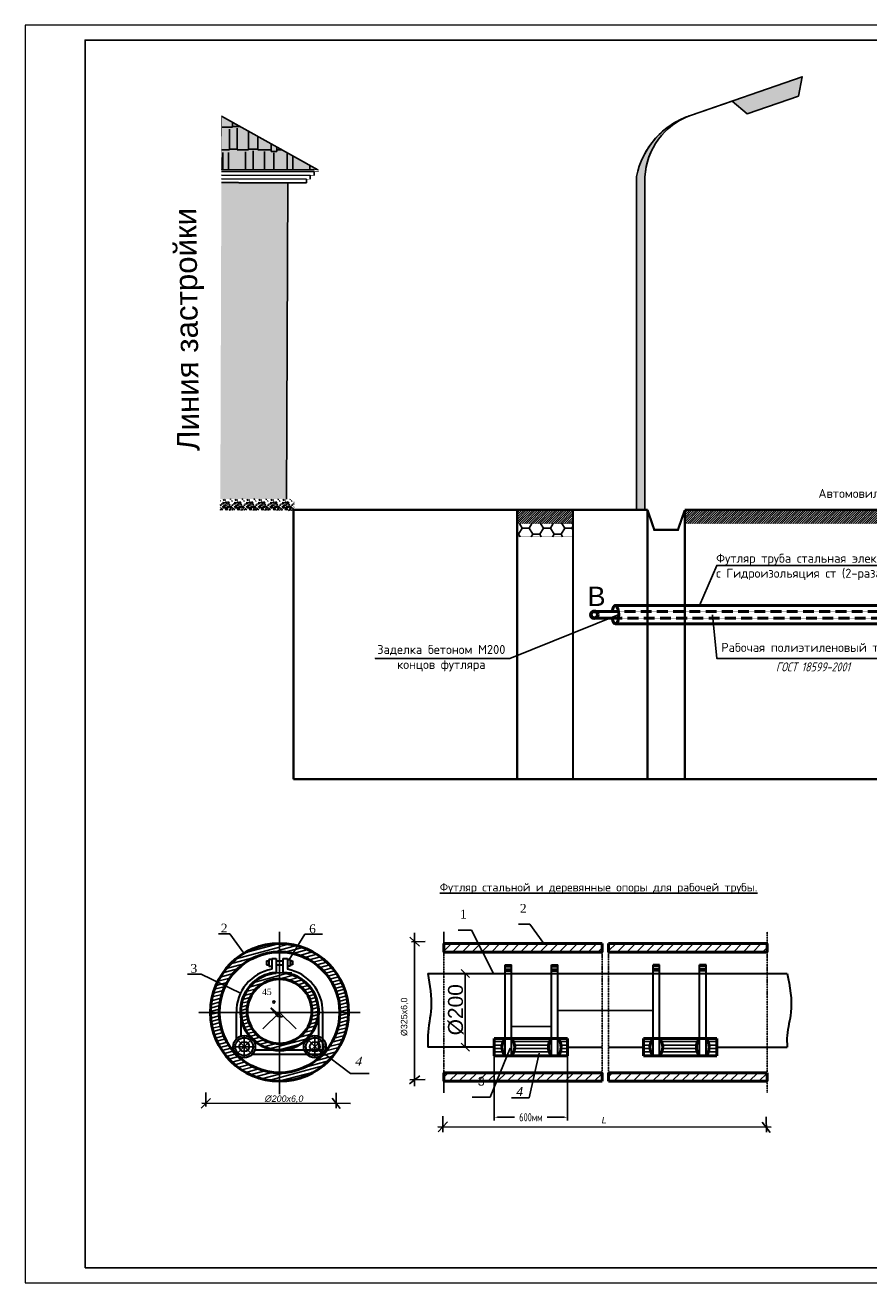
# Model space of a CAD drawing. Header units: millimetres. Extents: x 3960971 to 4113015, y -456608 to 60100.
# Tile 19 of 61: x 4001946 to 4021859, y -298998 to -269301. Entities that reach past the tile are written whole.
import ezdxf

# ---------------------------------------------------------------- set-up
doc = ezdxf.new("R2010")
doc.units = ezdxf.units.MM
for name, pattern in [('ACAD_ISO10W100', [18, 12, -3, 0, -3]), ('DASHED', [19.049999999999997, 12.7, -6.349999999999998]), ('HIDDEN', [0.375, 0.25, -0.125])]:
    doc.linetypes.add(name, pattern=pattern)
for name, color, linetype in [('_PP_TAB', 7, 'Continuous'), ("navro'z", 7, 'Continuous'), ('ДОРОГА ПРОЕ', 210, 'Continuous'), ('застройка', 250, 'Continuous'), ('мост', 7, 'Continuous'), ('Падклучения', 7, 'Continuous'), ('Формат', 253, 'Continuous')]:
    doc.layers.add(name, color=color, linetype=linetype)
doc.layers.add('сети', color=104, linetype='Continuous', lineweight=40)
doc.layers.add('ЭМ', color=3, linetype='Continuous', lineweight=20)
doc.styles.add('_PP_TXT', font='simplex.shx', dxfattribs={"width": 0.8})
doc.styles.add('гост', font='gost_0.TTF', dxfattribs={"oblique": 15, "height": 350})
doc.styles.add('КАТЯ', font='times.ttf', dxfattribs={"height": 300})
doc.styles.add('Новый шрифт', font='isocpeur.ttf', dxfattribs={"oblique": 15, "height": 3.5})
doc.styles.add('СПДС', font='isocpeur.ttf')
doc.dimstyles.get("Standard").update_dxf_attribs({"dimtxt": 0.18, "dimasz": 0.18, "dimexe": 0.18, "dimexo": 0.0625, "dimgap": 0.09, "dimtad": 0, "dimtih": 1, "dimtoh": 1, "dimdec": 4, "dimzin": 0, "dimdsep": 46, "dimtxsty": 'Standard', "dimcen": 0.09, "dimadec": 0, "dimazin": 0, "dimtfac": 1, "dimtdec": 4, "dimtofl": 0, "dimtmove": 0, "dimatfit": 3, "dimfxl": 1, "dimtolj": 1, "dimtzin": 0, "dimarcsym": 0})
pattern_1 = [(14.99999999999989, (3822932.019633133, -107669.3354766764), (-20.90598482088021, 78.02219753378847), [])]

# ---------------------------------------------------------------- blocks, each defined once
blk = doc.blocks.new('*U161')
at = {"layer": 'ЭМ', "color": 0, "lineweight": 20, "ltscale": 0.5}
blk.add_lwpolyline([(0, 0), (594, 0), (594, 420), (0, 420)], close=True, dxfattribs=at)
at = {"layer": 'ЭМ', "color": 0, "lineweight": -2, "ltscale": 0.5}
blk.add_lwpolyline([(20, 5), (589, 5), (589, 415), (20, 415)], close=True, dxfattribs=at)
blk = doc.blocks.new('*D165')
at = {"color": 0, "lineweight": -2, "transparency": 16777216}
for p, q in [((4013426.838059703, -293056.5079464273), (4013426.838059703, -292941.7424185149)), ((4013427.838059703, -292942.7424185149), (4013895.259963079, -292942.7424185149)), ((4014368.695199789, -292942.7424185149), (4013901.273296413, -292942.7424185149)), ((4014369.695199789, -293056.5079464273), (4014369.695199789, -292941.7424185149))]:
    blk.add_line(p, q, dxfattribs=at)
at = {"color": 0, "lineweight": 40, "transparency": 16777216}
for points in [[(4013427.838059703, -292942.5757518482), (4013427.838059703, -292942.9090851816), (4013426.838059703, -292942.7424185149)], [(4014368.695199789, -292942.5757518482), (4014368.695199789, -292942.9090851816), (4014369.695199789, -292942.7424185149)]]:
    blk.add_solid(points, dxfattribs=at)
at = {"layer": 'Defpoints', "color": 0, "lineweight": 40, "transparency": 16777216}
for p in [(4013426.838059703, -293057.5079464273), (4014369.695199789, -292942.7424185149), (4014369.695199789, -293057.5079464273)]:
    blk.add_point(p, dxfattribs=at)
at = {"color": 0, "transparency": 16777216, "insert": (4013898.266629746, -292942.7424185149), "char_height": 2.5, "attachment_point": 5}
blk.add_mtext('\\A1;400', dxfattribs=at)
blk = doc.blocks.new('*D166')
at = {"color": 0, "lineweight": -2, "transparency": 16777216}
for p, q in [((4014523.339966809, -292564.3092398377), (4015642.763603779, -292564.3092398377)), ((4016766.654231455, -292564.3092398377), (4015647.230594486, -292564.3092398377))]:
    blk.add_line(p, q, dxfattribs=at)
at = {"color": 0, "lineweight": 40, "transparency": 16777216}
for points in [[(4014523.339966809, -292564.142573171), (4014523.339966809, -292564.4759065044), (4014522.339966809, -292564.3092398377)], [(4016766.654231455, -292564.142573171), (4016766.654231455, -292564.4759065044), (4016767.654231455, -292564.3092398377)]]:
    blk.add_solid(points, dxfattribs=at)
at = {"layer": 'Defpoints', "color": 0, "lineweight": 40, "transparency": 16777216}
for p in [(4014522.339966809, -292564.3092398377), (4016767.654231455, -292564.3092398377), (4016767.654231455, -292564.3092398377)]:
    blk.add_point(p, dxfattribs=at)
at = {"color": 0, "lineweight": 25, "transparency": 16777216, "insert": (4015644.997099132, -292564.3092398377), "char_height": 2.5, "attachment_point": 5}
blk.add_mtext('\\A1;{\\fGOST Type AU|b0|i0|c204|p2;1,5м}', dxfattribs=at)

msp = doc.modelspace()

# ---------------------------------------------------------------- hatches: boundary and pattern name
at = {"lineweight": -3}
h = msp.add_hatch(color=254, dxfattribs=at)
h.dxf.hatch_style = 1
edge = h.paths.add_edge_path()
edge.add_line((4018633.088299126, -271091.996903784), (4018984.056596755, -271394.5353706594))
edge.add_line((4018984.05659675, -271394.5353706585), (4020195.75013574, -270976.3905984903))
edge.add_line((4020195.750135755, -270976.3905985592), (4020285.537954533, -270520.520760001))
edge.add_line((4020285.537954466, -270520.520759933), (4017646.258440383, -271433.2779349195))
edge.add_arc((4018212.091388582, -272975.0632890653), 1642.336446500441, 110.1530622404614, 143.4403813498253)
edge.add_arc((4018212.091388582, -272975.0632890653), 1642.33644648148, 143.4403813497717, 176.7277004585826)
edge.add_line((4016572.432722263, -272881.3164948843), (4016572.432722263, -280754.6373362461))
edge.add_line((4016572.432722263, -280754.6373362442), (4016375.119892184, -280754.6373362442))
edge.add_line((4016375.119892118, -280754.6373362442), (4016375.119892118, -272875.8403976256))
edge.add_arc((4018249.148227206, -273245.8485166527), 1910.206326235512, 138.1150512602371, 168.8311735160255, ccw=False)
edge.add_arc((4018249.148227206, -273245.8485166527), 1910.206326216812, 123.50625235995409, 138.1150512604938, ccw=False)
edge.add_arc((4018249.148227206, -273245.8485165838), 1910.206326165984, 115.9520988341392, 123.5062523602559, ccw=False)
edge.add_arc((4018249.148227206, -273245.8485166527), 1910.206326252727, 112.1750220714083, 115.95209883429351, ccw=False)
edge.add_arc((4018249.148226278, -273245.8485141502), 1910.206323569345, 108.39794530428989, 112.17502207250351, ccw=False)
edge.add_line((4017646.258440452, -271433.2779349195), (4018633.088299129, -271091.9969037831))
at = {"ltscale": 1.5}
h = msp.add_hatch(dxfattribs=at)
h.set_pattern_fill('ANSI31', color=256, scale=25.44079453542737, angle=329.9999999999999, style=0)
h.set_pattern_definition(pattern_1)
h.paths.add_polyline_path([(4007950.267882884, -290982.9350635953, 0.4142135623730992), (4006322.057032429, -292611.1459137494), (4006525.58338892, -292611.1459137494, -0.4142135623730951), (4007950.267882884, -291186.4614198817)])
h = msp.add_hatch(dxfattribs=at)
h.set_pattern_fill('ANSI31', color=256, scale=25.44079453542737, angle=329.9999999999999, style=0)
h.set_pattern_definition([(14.99999999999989, (3826876.910261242, -107602.5307285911), (-20.90598482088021, 78.02219753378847), [])])
h.paths.add_polyline_path([(4007950.267882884, -290982.9350635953), (4007950.267882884, -291186.4614198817, -0.4142135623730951), (4009374.952376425, -292611.1459137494), (4009578.478732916, -292611.1459137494, 0.4142135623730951)])
h.paths.add_polyline_path([(4009578.478732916, -292611.1459137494), (4009374.952376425, -292611.1459137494, -0.1945461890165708), (4008974.467195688, -293601.4699387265, -0.0070990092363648), (4008969.283417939, -293606.8031069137, -0.2019271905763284), (4007950.267882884, -294035.8304077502), (4007950.267882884, -294239.3567639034, 0.4142135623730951)])
h.paths.add_polyline_path([(4006931.252347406, -293606.8031069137, -0.0070990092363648), (4006926.068569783, -293601.4699387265, -0.1945461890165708), (4006525.58338892, -292611.1459137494), (4006322.057032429, -292611.1459137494, 0.4142135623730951), (4007950.267882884, -294239.3567639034), (4007950.267882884, -294035.8304077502, -0.2019271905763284)])
h = msp.add_hatch(dxfattribs=at)
h.set_pattern_fill('ANSI31', color=256, scale=50.88158907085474, style=0)
h.set_pattern_definition([(44.99999999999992, (3826876.910261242, -107602.5307285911), (-114.2324254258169, 114.2324254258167), [])])
h.paths.add_polyline_path([(4015563.751982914, -290982.9350635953), (4011823.955185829, -290982.9350635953), (4011823.955185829, -291186.4614198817), (4015563.751982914, -291186.4614198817)])
h.paths.add_polyline_path([(4019456.193546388, -290982.9350635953), (4015716.396749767, -290982.9350635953), (4015716.396749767, -291186.4614198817), (4019456.193546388, -291186.4614198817)])
h.paths.add_polyline_path([(4015563.751982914, -294035.8304077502), (4011823.955185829, -294035.8304077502), (4011823.955185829, -294239.3567639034), (4015563.751982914, -294239.3567639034)])
h.paths.add_polyline_path([(4019456.193546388, -294035.8304077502), (4015716.396749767, -294035.8304077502), (4015716.396749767, -294239.3567639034), (4019456.193546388, -294239.3567639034)])
h = msp.add_hatch(dxfattribs=at)
h.set_pattern_fill('ANSI31', color=256, scale=25.44079453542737, angle=329.9999999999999, style=0)
h.set_pattern_definition(pattern_1)
h.paths.add_polyline_path([(4007950.267882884, -291674.0972403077), (4007869.787142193, -291674.0972403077, 0.3960529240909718), (4007033.324894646, -292611.1459137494), (4007186.029012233, -292611.1459137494, -0.007634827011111), (4007185.672503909, -292587.7997827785, -0.4142135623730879), (4007950.267882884, -291823.2044040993)])
h.paths.add_polyline_path([(4008030.753808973, -291674.0976971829), (4008030.731407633, -291674.0972403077), (4007950.267882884, -291674.0972403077), (4007950.267882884, -291823.2044040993, -0.4142135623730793), (4008714.863261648, -292587.7997827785, -0.007634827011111), (4008714.506753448, -292611.1459137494), (4008867.210870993, -292611.1459137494, 0.3960512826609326)])
h.paths.add_polyline_path([(4008867.210870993, -292611.1459137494), (4008714.506753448, -292611.1459137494, -0.4052970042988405), (4007950.267882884, -293352.3951614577), (4007950.267882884, -293505.0399288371, 0.4067773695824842)])
h.paths.add_polyline_path([(4007186.029012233, -292611.1459137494), (4007033.324894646, -292611.1459137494, 0.4067773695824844), (4007950.267882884, -293505.0399288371), (4007950.267882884, -293352.3951614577, -0.4052970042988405)])
h = msp.add_hatch(dxfattribs=at)
h.set_pattern_fill('LINE', color=256, scale=25.44079453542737, style=0)
h.set_pattern_definition([(0, (3826521.457706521, -107602.5307285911), (0, 80.77452264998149), [])])
h.paths.add_polyline_path([(4013274.193292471, -293229.0969333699), (4013017.257782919, -293229.0969333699), (4013017.257782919, -293636.149646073), (4013274.193292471, -293636.149646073, -0.3684237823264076)])
h.paths.add_polyline_path([(4014369.695199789, -293229.0969333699), (4013426.838059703, -293229.0969333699, -0.3684237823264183), (4013426.838059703, -293636.149646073), (4014369.695199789, -293636.149646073, -0.3684237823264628)])
h.paths.add_polyline_path([(4014747.231811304, -293229.0969333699), (4014522.339966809, -293229.0969333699, -0.3684237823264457), (4014522.339966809, -293636.149646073), (4014747.231811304, -293636.149646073)])
h = msp.add_hatch(dxfattribs=at)
h.set_pattern_fill('LINE', color=256, scale=25.44079453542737, style=0)
h.set_pattern_definition([(180, (4204768.536491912, -107602.5307285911), (0, 80.77452264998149), [])])
h.paths.add_polyline_path([(4018015.800905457, -293229.0969333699), (4018272.736415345, -293229.0969333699), (4018272.736415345, -293636.149646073), (4018015.800905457, -293636.149646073, 0.3684237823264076)])
h.paths.add_polyline_path([(4016920.298998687, -293229.0969333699), (4017863.156138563, -293229.0969333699, 0.3684237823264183), (4017863.156138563, -293636.149646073), (4016920.298998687, -293636.149646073, 0.3684237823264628)])
h.paths.add_polyline_path([(4016542.762387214, -293229.0969333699), (4016767.654231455, -293229.0969333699, 0.3684237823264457), (4016767.654231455, -293636.149646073), (4016542.762387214, -293636.149646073)])
at = {"layer": 'ДОРОГА ПРОЕ', "ltscale": 5, "true_color": 0xd63600}
msp.add_hatch(color=22, dxfattribs=at).paths.add_polyline_path([(4008852.774213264, -272716.232531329), (4006578.507325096, -272708.5976591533), (4006582.737081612, -271448.6426826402), (4008535.488709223, -272539.0601501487)])
at = {"layer": 'ДОРОГА ПРОЕ', "ltscale": 5}
h = msp.add_hatch(color=54, dxfattribs=at)
h.set_gradient(color1=(172, 154, 17), color2=(172, 154, 17), rotation=89.99999999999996, tint=1, name='HEMISPHERICAL')
h.paths.add_polyline_path([(4008142.384574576, -273024.1908669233), (4006577.465493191, -273018.9373246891), (4006552.396129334, -280486.570433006), (4008117.315210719, -280491.8239752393)])
at = {"layer": 'застройка', "linetype": 'Continuous', "lineweight": -3}
h = msp.add_hatch(dxfattribs=at)
h.set_pattern_fill('AR-RSHKE', scale=1.759305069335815, style=0)
h.set_pattern_definition([(0, (-3655443.32036718, 135826.2230038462), (1139.501893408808, 536.2361851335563), [268.1180925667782, -223.4317438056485, 312.804441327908, -134.0590462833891, 402.1771388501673, -178.7453950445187]), (0, (-3655175.202274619, 135848.5661782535), (1139.501893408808, 536.2361851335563), [223.4317438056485, -849.0406264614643, 178.7453950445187, -268.1180925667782]), (0, (-3654638.966089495, 135792.7082422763), (1139.501893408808, 536.2361851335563), [134.0590462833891, -1385.27681159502]), (90, (-3655443.32036718, 135826.2230038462), (-379.8339644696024, 536.2361851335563), [513.8930107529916, -1631.051729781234]), (90, (-3655175.202274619, 135826.2230038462), (-379.8339644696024, 536.2361851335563), [502.721423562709, -1642.223316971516]), (90, (-3654951.770530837, 135826.2230038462), (-379.8339644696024, 536.2361851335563), [469.2066619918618, -1675.738078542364]), (90, (-3654638.966089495, 135792.7082422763), (-379.8339644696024, 536.2361851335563), [513.8930107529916, -1631.051729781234]), (90, (-3654504.907043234, 135792.7082422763), (-379.8339644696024, 536.2361851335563), [513.8930107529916, -1631.051729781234]), (90, (-3654102.729904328, 135826.2230038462), (-379.8339644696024, 536.2361851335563), [491.5498363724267, -1653.394904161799])])
h.paths.add_polyline_path([(4008764.105737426, -272715.9348650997), (4008852.774213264, -272716.232531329), (4006582.737081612, -271448.6426826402), (4006578.507325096, -272708.5976591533)])
h = msp.add_hatch(dxfattribs=at)
h.set_pattern_fill('GRAVEL', scale=11.08362193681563, style=0)
h.set_pattern_definition([(228.0128000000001, (-2798027.950897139, 1381012.831279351), (-2252.193891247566, -2533.719088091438), [37.87506371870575, -3749.644719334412]), (184.9697, (-2798053.288056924, 1380984.678879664), (3378.293431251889, 281.522010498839), [64.9949132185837, -6434.48587919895]), (132.5104000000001, (-2798118.038576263, 1380979.048399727), (2815.237923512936, -3096.766994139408), [45.82878165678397, -4537.047388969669]), (267.2737000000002, (-2798227.832935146, 1380908.667400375), (281.5227747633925, 5630.47813210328), [59.18709532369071, -5859.51190760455]), (292.8337000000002, (-2798230.648175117, 1380849.547360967), (-1407.623982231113, 3378.289887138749), [58.03761289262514, -5745.727444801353]), (357.2737000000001, (-2798208.126255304, 1380796.057801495), (-5630.47813210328, 281.5227747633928), [59.18709532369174, -5859.51190760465]), (37.69420000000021, (-2798149.006215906, 1380793.242561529), (-3659.814275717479, -2815.237462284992), [78.27187310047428, -7748.903688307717]), (72.25530000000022, (-2798087.070936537, 1380841.101641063), (1970.671922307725, 6193.529734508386), [73.89672417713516, -7315.777910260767]), (121.4296000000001, (-2798064.549016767, 1380911.482640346), (-2252.192557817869, 3659.807658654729), [59.38748720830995, -5879.362674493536]), (175.2364000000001, (-2798095.516656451, 1380962.156959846), (3096.761536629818, -281.5213551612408), [67.79995625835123, -3322.193755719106]), (222.3974000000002, (-2798163.082415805, 1380967.787439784), (-3378.288068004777, -3096.759940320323), [87.68009474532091, -8680.338025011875]), (138.8141, (-2797949.124177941, 1380905.852160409), (-1970.666725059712, 1689.141384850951), [29.92633341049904, -2962.71864544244]), (171.4692000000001, (-2797971.64609767, 1380925.558840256), (3659.806376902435, -563.0494130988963), [56.93457083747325, -5636.531601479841]), (225.0000000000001, (-2798027.950897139, 1380934.004560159), (7.587882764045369e-13, -281.5238053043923), [39.81336752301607, -358.3213052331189]), (203.1986000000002, (-2798047.657576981, 1380967.787439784), (1407.624732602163, 563.0504631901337), [21.44026911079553, -2122.580102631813]), (291.8014000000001, (-2798067.364256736, 1380959.34171988), (-281.5241946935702, 844.5725356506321), [30.32102118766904, -1485.737353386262]), (30.96380000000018, (-2798056.103296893, 1380931.189320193), (844.5710998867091, 563.048433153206), [49.24674898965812, -1592.306378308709]), (161.5651000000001, (-2798013.874697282, 1380956.526479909), (563.0482513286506, -281.5235785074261), [35.61023641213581, -854.647003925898]), (16.38950000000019, (-2798230.648175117, 1380959.34171988), (2815.241525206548, 844.5702348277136), [49.88605230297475, -4938.728931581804]), (70.3462000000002, (-2798182.789095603, 1380973.417919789), (-1126.092850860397, -3096.759589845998), [41.85164559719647, -4143.301719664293]), (293.1986000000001, (-2798013.874697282, 1381012.831279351), (-563.0504631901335, 1407.624732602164), [42.8803165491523, -2101.144377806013]), (343.6105000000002, (-2797996.983257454, 1380973.417919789), (-2815.241525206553, 844.5702348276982), [49.88605230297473, -4938.728931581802]), (339.4440000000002, (-2798230.648175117, 1380784.79684162), (-1407.621733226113, 563.0473112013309), [48.10679847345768, -2357.231462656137]), (294.7751000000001, (-2798185.604335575, 1380767.905401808), (-1407.616705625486, 3096.762531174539), [40.30802957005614, -3990.502907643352]), (66.80140000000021, (-2798011.05945731, 1380731.30728215), (563.0504631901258, 1407.624732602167), [42.8803165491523, -2101.144377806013]), (17.35400000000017, (-2797994.168017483, 1380770.720641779), (-3659.81216103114, -1126.094290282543), [47.19217799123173, -4672.012653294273]), (69.44400000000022, (-2798149.006215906, 1380731.30728215), (-563.0473112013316, -1407.621733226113), [24.05345465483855, -2381.294005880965]), (101.3098999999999, (-2798027.950897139, 1380731.30728215), (-281.522607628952, 1126.092382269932), [14.35495295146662, -1421.142004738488]), (165.9638000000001, (-2798030.766137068, 1380745.383482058), (844.5725850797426, -281.5235099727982), [58.03761289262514, -1102.715088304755]), (186.0090000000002, (-2798087.070936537, 1380759.459681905), (2815.235820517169, 281.5233397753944), [53.78515966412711, -5324.727149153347]), (303.6901000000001, (-2798056.103296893, 1380905.852160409), (-281.5240937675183, 563.0474512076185), [40.60196722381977, -974.4476567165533]), (353.1572000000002, (-2798033.581377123, 1380872.069280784), (4785.909931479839, -563.0505160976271), [70.8860799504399, -7017.70606551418]), (60.94540000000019, (-2797963.200377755, 1380863.623560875), (-1126.093369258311, -1970.663282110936), [28.98455805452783, -2869.483217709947]), (90, (-2797949.124177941, 1380888.960720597), (-281.5239971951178, 281.5239971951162), [16.89143983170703, -264.6325573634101]), (120.2564, (-2798092.701416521, 1380767.905401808), (1126.093602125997, -1970.666986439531), [39.11044421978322, -3871.941403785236]), (48.01280000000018, (-2798112.408096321, 1380801.688281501), (2252.193891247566, 2533.719088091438), [75.75023827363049, -3711.771983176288]), (1.851e-13, (-2798061.733776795, 1380857.993080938), (281.5239971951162, 281.5239971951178), [73.19623927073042, -208.3277579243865]), (325.3048000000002, (-2797988.53753754, 1380857.993080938), (-2815.235094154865, 1970.668167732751), [44.51293406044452, -4406.770496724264]), (254.0546000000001, (-2797951.939417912, 1380832.655921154), (-281.5247153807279, -1126.098671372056), [40.99044817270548, -2008.540716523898]), (207.6460000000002, (-2797963.200377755, 1380793.242561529), (-5348.95406792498, -2815.241742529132), [66.73947531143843, -6607.224127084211]), (175.4261, (-2798022.320417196, 1380762.274921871), (-3659.812806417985, 281.5226351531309), [70.60588598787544, -6989.97484342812]), (175.4261, (-2798022.320417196, 1380762.274921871), (-3659.812806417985, 281.5226351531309), [70.60588598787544, -6989.97484342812])])
h.paths.add_polyline_path([(4008294.652162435, -280492.4193077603), (4006552.396129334, -280486.570433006), (4006551.503130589, -280752.575860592), (4008293.759163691, -280758.4247352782)])
at = {"layer": 'мост', "ltscale": 5}
h = msp.add_hatch(dxfattribs=at)
h.set_pattern_fill('JIS_WOOD', color=256, scale=52.77915208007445)
h.set_pattern_definition([(45, (18772067.55345286, 9327717.641765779), (-26.38957599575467, 26.38957599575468), [])])
h.paths.add_polyline_path([(4014876.202667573, -280748.9508098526), (4013556.879065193, -280747.1536007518), (4013556.955395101, -281065.0569625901), (4014876.592110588, -281068.3722995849)])
h = msp.add_hatch(dxfattribs=at)
h.set_pattern_fill('JIS_WOOD', color=256, scale=52.77915208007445)
h.set_pattern_definition([(45, (18762834.03522654, 9327717.233601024), (-26.38957599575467, 26.38957599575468), [])])
h.paths.add_polyline_path([(4027191.369440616, -280746.4763464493), (4017515.348115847, -280747.0190576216), (4017515.424445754, -281064.9224194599), (4027191.758883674, -281065.897836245)])
at = {"layer": 'мост', "ltscale": 3}
h = msp.add_hatch(dxfattribs=at)
h.set_pattern_fill('HONEY', color=256, scale=52.77915208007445)
h.set_pattern_definition([(0, (18772067.55345286, 9327717.641765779), (251.3607117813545, 145.1231739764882), [167.5738078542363, -335.1476157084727]), (120, (18772067.55345286, 9327717.641765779), (-251.3607112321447, 145.1231749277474), [167.5738078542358, -335.1476157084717]), (59.99999999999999, (18772067.55345286, 9327717.641765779), (5.492097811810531e-07, 290.2463489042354), [-335.1476157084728, 167.5738078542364])])
h.paths.add_polyline_path([(4014876.293287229, -281064.5125318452), (4013556.81936373, -281065.0569821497), (4013556.81936373, -281382.9603505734), (4014876.606400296, -281383.9340280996)])

# ---------------------------------------------------------------- linework, layer by layer
for p, q in [((4017646.258440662, -271433.2779347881), (4020285.537954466, -270520.520759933)), ((4017646.258440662, -271433.2779347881), (4020285.537954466, -270520.520759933)), ((4007301.677269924, -293606.8031062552), (4006931.252347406, -293236.3826234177)), ((4006967.231279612, -293570.824605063), (4007265.698337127, -293272.3611243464)), ((4007116.464808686, -293159.6644599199), (4007116.464808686, -293683.5212696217)), ((4008969.283417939, -293606.8031062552), (4008598.858496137, -293236.3826234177)), ((4008634.837428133, -293570.824605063), (4008933.304485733, -293272.3611243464)), ((4008784.070956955, -293159.6644599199), (4008784.070956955, -293683.5212696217)), ((4007378.39321346, -293421.5928647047), (4006854.536403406, -293421.5928647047))]:
    msp.add_line(p, q)
at = {"linetype": 'ACAD_ISO10W100', "ltscale": 0.8}
for p, q in [((4007950.267882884, -290707.4989109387), (4007950.267882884, -294543.0800258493)), ((4009852.797991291, -292611.1459129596), (4006036.058470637, -292611.1459129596))]:
    msp.add_line(p, q, dxfattribs=at)
at = {"color": 0, "linetype": 'Continuous'}
for p, q in [((4011139.143230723, -290730.7692677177), (4011137.930221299, -294356.2664457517)), ((4011253.983000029, -291051.9483531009), (4011024.27030555, -290832.9594461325)), ((4011065.58442341, -290943.5053003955), (4011390.0910983, -290938.8659715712)), ((4012433.161547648, -291789.4938557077), (4012235.50097241, -291601.0607637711)), ((4012433.161547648, -293526.8398349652), (4012235.50097241, -293338.4067431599)), ((4011259.076070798, -294106.4652591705), (4011018.66651281, -294299.9569673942)), ((4011026.140454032, -294205.9666727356), (4011388.71190896, -294199.6370142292)), ((4006212.894676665, -294830.4692001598), (4006208.717474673, -294505.9562473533)), ((4009290.551740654, -294873.9549157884), (4009284.738418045, -294511.3748150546)), ((4006321.605913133, -294642.2252455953), (4006102.290100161, -294871.6258502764)), ((4006113.879803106, -294756.0286262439), (4009625.142852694, -294761.771783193)), ((4009191.382146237, -294640.8778381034), (4009384.531296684, -294881.5626989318)), ((4011805.724921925, -295436.3147495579), (4011803.621613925, -295063.3694066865)), ((4019439.493116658, -295437.6563144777), (4019433.679793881, -295075.0762137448)), ((4011685.8239153, -295314.1708397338), (4019552.235621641, -295325.9892649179)), ((4011916.510052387, -295199.6384049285), (4011697.19423916, -295429.039009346)), ((4019340.323521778, -295204.5792367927), (4019533.4726729, -295445.2640974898))]:
    msp.add_line(p, q, dxfattribs=at)
at = {"ltscale": 1.5}
for p, q in [((4011823.955185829, -291237.3430081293), (4011823.955185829, -290707.4989109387)), ((4012480.009611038, -290667.7997592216), (4012163.970617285, -290667.7997592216)), ((4013001.284041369, -291695.2773097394), (4012480.009611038, -290667.7997592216)), ((4013857.248681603, -290527.2067840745), (4013588.119355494, -290527.2067840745)), ((4014188.195684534, -290982.9350628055), (4013857.248681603, -290527.2067840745)), ((4006779.851020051, -290760.297235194), (4006510.721693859, -290760.297235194)), ((4007110.798023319, -291216.0255139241), (4006779.851020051, -290760.297235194)), ((4008165.665918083, -291374.9982217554), (4008545.533905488, -290767.9329293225)), ((4008545.533905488, -290767.9329293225), (4008963.787423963, -290767.9329293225)), ((4006097.396275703, -291712.9329406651), (4005781.357281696, -291712.9329406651)), ((4007031.367586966, -292155.4727588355), (4006097.396275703, -291712.9329406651)), ((4007713.543334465, -291667.6294766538), (4008241.597392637, -291678.3969957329)), ((4008030.748623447, -291674.0972399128), (4007869.787142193, -291674.0972399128)), ((4007991.820824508, -292717.6283136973), (4007747.914056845, -292507.8859559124)), ((4007747.914056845, -292507.8859559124), (4007915.542092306, -292713.4609052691)), ((4007950.267882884, -292611.1459129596), (4007556.14508833, -293001.832092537)), ((4007948.279755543, -292611.1498415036), (4008343.943410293, -293000.2754517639)), ((4008877.667669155, -293491.6463973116), (4009625.893364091, -294051.6644972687)), ((4013390.450373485, -293460.0388368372), (4012918.555289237, -294616.6366236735)), ((4014080.601529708, -293573.615249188), (4013840.054398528, -294631.1645145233)), ((4011823.955185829, -293984.9488180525), (4011823.955185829, -294514.7929153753)), ((4009625.893364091, -294051.6644972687), (4010062.690473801, -294051.6644972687)), ((4012500.301770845, -294616.6366236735), (4012918.555289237, -294616.6366236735)), ((4013421.800880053, -294631.1645145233), (4013840.054398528, -294631.1645145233))]:
    msp.add_line(p, q, dxfattribs=at)
at = {"linetype": 'ACAD_ISO10W100', "ltscale": 0.5}
for p, q in [((4019456.193546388, -290707.4989109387), (4019456.193546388, -294514.7929153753)), ((4015563.751982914, -290982.9350628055), (4015563.751982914, -294239.356763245)), ((4015716.396749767, -290982.9350628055), (4015716.396749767, -294239.356763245)), ((4011823.955185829, -294035.8304070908), (4011823.955185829, -291186.4614189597))]:
    msp.add_line(p, q, dxfattribs=at)
at = {"lineweight": 50}
for p, q in [((4011823.955185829, -290982.9350628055), (4015563.751982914, -290982.9350628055)), ((4011823.955185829, -290982.9350628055), (4011823.955185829, -291186.4614189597)), ((4015563.751982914, -290982.9350628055), (4015563.751982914, -291186.4614189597)), ((4015716.396749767, -290982.9350628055), (4019456.193546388, -290982.9350628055)), ((4015716.396749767, -290982.9350628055), (4015716.396749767, -291186.4614189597)), ((4019456.193546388, -290982.9350628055), (4019456.193546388, -291186.4614189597)), ((4011823.955185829, -291186.4614189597), (4015563.751982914, -291186.4614189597)), ((4015716.396749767, -291186.4614189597), (4019456.193546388, -291186.4614189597)), ((4013017.257782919, -293229.096932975), (4014747.231811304, -293229.096932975)), ((4013017.257782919, -293636.1496455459), (4013017.257782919, -293229.096932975)), ((4014747.231811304, -293229.096932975), (4014747.231811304, -293636.1496455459)), ((4018272.736415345, -293229.096932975), (4016542.762387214, -293229.096932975)), ((4016542.762387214, -293229.096932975), (4016542.762387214, -293636.1496455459)), ((4018272.736415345, -293636.1496455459), (4018272.736415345, -293229.096932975)), ((4014747.231811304, -293636.1496455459), (4013017.257782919, -293636.1496455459)), ((4016542.762387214, -293636.1496455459), (4018272.736415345, -293636.1496455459)), ((4011823.955185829, -294035.8304070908), (4015563.751982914, -294035.8304070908)), ((4011823.955185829, -294035.8304070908), (4011823.955185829, -294239.356763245)), ((4011823.955185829, -294239.356763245), (4015563.751982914, -294239.356763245)), ((4015563.751982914, -294035.8304070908), (4015563.751982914, -294239.356763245)), ((4015716.396749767, -294035.8304070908), (4019456.193546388, -294035.8304070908)), ((4015716.396749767, -294239.356763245), (4015716.396749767, -294035.8304070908)), ((4015716.396749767, -294239.356763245), (4019456.193546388, -294239.356763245)), ((4019456.193546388, -294035.8304070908), (4019456.193546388, -294239.356763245))]:
    msp.add_line(p, q, dxfattribs=at)
at = {"lineweight": 30}
for p, q in [((4007644.978348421, -291394.1297355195), (4007698.337589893, -291394.1297355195)), ((4007644.978348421, -291394.1297355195), (4007644.978348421, -291485.6010678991)), ((4007644.978348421, -291485.6010678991), (4007698.337589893, -291485.6010678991)), ((4007765.903694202, -291362.0209606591), (4007698.337589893, -291362.0209606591)), ((4007698.337589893, -291362.0209606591), (4007698.337589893, -291516.6113667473)), ((4007698.337589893, -291516.6113667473), (4007765.903694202, -291516.6113667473)), ((4007765.903694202, -291337.0908354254), (4007765.903694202, -291593.887260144)), ((4007765.903694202, -291337.0908354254), (4007869.787142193, -291337.0908354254)), ((4007869.787142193, -291337.0908354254), (4007869.787142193, -291674.0972399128)), ((4007869.787142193, -291394.1297355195), (4008030.748623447, -291394.1297355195)), ((4007869.787142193, -291485.6010678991), (4008030.748623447, -291485.6010678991)), ((4008030.748623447, -291337.0908354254), (4008030.748623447, -291674.0972399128)), ((4008030.748623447, -291337.0908354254), (4008134.632071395, -291337.0908354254)), ((4008134.632071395, -291337.0908354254), (4008134.632071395, -291593.887260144)), ((4008134.632071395, -291362.0209606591), (4008202.198175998, -291362.0209606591)), ((4008202.198175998, -291516.6113667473), (4008134.632071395, -291516.6113667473)), ((4008202.198175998, -291362.0209606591), (4008202.198175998, -291516.6113667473)), ((4008202.198175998, -291394.1297355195), (4008255.557417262, -291394.1297355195)), ((4008255.557417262, -291485.6010678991), (4008202.198175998, -291485.6010678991)), ((4008255.557417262, -291394.1297355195), (4008255.557417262, -291485.6010678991)), ((4013274.193292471, -293636.1496455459), (4013274.193292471, -291492.4688341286)), ((4013274.193292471, -291492.4688341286), (4013426.838059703, -291492.4688341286)), ((4013274.193292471, -291529.1059641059), (4013426.838059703, -291529.1059641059)), ((4013274.193292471, -291592.8278488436), (4013426.838059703, -291592.8278488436)), ((4013426.838059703, -293636.1496455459), (4013426.838059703, -291492.4688341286)), ((4014369.695199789, -293636.1496455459), (4014369.695199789, -291492.4688341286)), ((4014369.695199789, -291492.4688341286), (4014522.339966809, -291492.4688341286)), ((4014369.695199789, -291529.1059641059), (4014522.339966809, -291529.1059641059)), ((4014369.695199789, -291592.8278488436), (4014522.339966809, -291592.8278488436)), ((4014522.339966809, -293636.1496455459), (4014522.339966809, -291492.4688341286)), ((4016767.654231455, -293636.1496455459), (4016767.654231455, -291492.4688341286)), ((4016920.298998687, -291492.4688341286), (4016767.654231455, -291492.4688341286)), ((4016920.298998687, -291529.1059641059), (4016767.654231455, -291529.1059641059)), ((4016920.298998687, -291592.8278488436), (4016767.654231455, -291592.8278488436)), ((4016920.298998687, -293636.1496455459), (4016920.298998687, -291492.4688341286)), ((4017863.156138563, -293636.1496455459), (4017863.156138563, -291492.4688341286)), ((4018015.800905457, -291492.4688341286), (4017863.156138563, -291492.4688341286)), ((4018015.800905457, -291529.1059641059), (4017863.156138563, -291529.1059641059)), ((4018015.800905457, -291592.8278488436), (4017863.156138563, -291592.8278488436)), ((4018015.800905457, -293636.1496455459), (4018015.800905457, -291492.4688341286)), ((4013274.193292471, -291627.7716543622), (4013426.838059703, -291627.7716543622)), ((4014369.695199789, -291627.7716543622), (4014522.339966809, -291627.7716543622)), ((4016920.298998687, -291627.7716543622), (4016767.654231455, -291627.7716543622)), ((4018015.800905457, -291627.7716543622), (4017863.156138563, -291627.7716543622)), ((4006931.252347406, -293236.3826234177), (4006931.252347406, -292611.1459129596)), ((4007033.027737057, -292587.79978212), (4007033.027737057, -293173.3092681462)), ((4008867.210870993, -292611.1459129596), (4008867.210870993, -293505.0399280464)), ((4008969.283417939, -293606.8031062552), (4008969.283417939, -292611.1459129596)), ((4008969.283417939, -293606.8031062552), (4007301.677269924, -293606.8031062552)), ((4008969.283417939, -293505.0399280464), (4007364.745047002, -293505.0399280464))]:
    msp.add_line(p, q, dxfattribs=at)
at = {"lineweight": 30, "ltscale": 1.5}
for p, q in [((4011452.017869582, -291695.2773097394), (4019930.210963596, -291695.2773097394)), ((4013017.257782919, -293432.6232891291), (4011452.017869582, -293432.6232891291)), ((4014747.231811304, -293432.6232891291), (4015563.751982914, -293432.6232891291)), ((4015716.396749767, -293432.6232891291), (4016542.762387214, -293432.6232891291)), ((4018272.736415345, -293432.6232891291), (4019930.210963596, -293432.6232891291))]:
    msp.add_line(p, q, dxfattribs=at)
at = {"color": 0, "linetype": 'Continuous', "ltscale": 1500000}
msp.add_line((4012332.889688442, -291693.9030355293), (4012332.889688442, -293431.2490147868), dxfattribs=at)
at = {"color": 5}
for p, q in [((4013017.257782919, -293306.0714782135), (4013017.257782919, -295164.566752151)), ((4014747.231811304, -293306.0714782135), (4014747.231811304, -295164.566752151)), ((4013094.232328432, -295087.5922069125), (4013494.109815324, -295087.5922069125)), ((4014670.257265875, -295087.5922069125), (4014270.379778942, -295087.5922069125))]:
    msp.add_line(p, q, dxfattribs=at)
at = {"color": 252}
msp.add_lwpolyline([(4018633.088299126, -271091.996903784), (4018984.05659675, -271394.5353706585), (4020195.750135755, -270976.3905985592), (4020285.537954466, -270520.520759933), (4017646.258440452, -271433.2779349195, 0.1462733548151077), (4016892.905187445, -271996.7909495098, 0.1462733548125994), (4016572.432722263, -272881.3164948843), (4016572.432722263, -280754.6373362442), (4016375.119892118, -280754.6373362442), (4016375.119892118, -272875.8403976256, -0.1348326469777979), (4016827.0245337, -271970.5240837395, -0.06382938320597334), (4017194.660889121, -271653.0696046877, -0.03297315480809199), (4017413.204552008, -271528.2669667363, -0.01648209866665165), (4017528.165452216, -271476.9301898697, -0.01648209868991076), (4017646.258440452, -271433.2779349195)], format="xyb", close=True, dxfattribs=at)
at = {"lineweight": 50}
for centre, radius in [((4007950.267882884, -292611.1459129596), 1628.210850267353), ((4007950.267882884, -292611.1459129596), 1424.684493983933), ((4007950.267882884, -292587.79978212), 764.5953787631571)]:
    msp.add_circle(centre, radius, dxfattribs=at)
at = {"ltscale": 1.5}
msp.add_circle((4007815.589151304, -292367.5205006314), 27.47909445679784, dxfattribs=at)
at = {"lineweight": 30}
for centre, radius in [((4007116.464808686, -293421.5928647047), 261.9284048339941), ((4007116.464808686, -293421.5928647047), 211.0468157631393), ((4007116.464808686, -293421.5928647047), 116.9095460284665), ((4008784.070956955, -293421.5928647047), 261.9284048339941), ((4008784.070956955, -293421.5928647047), 211.0468157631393), ((4008784.070956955, -293421.5928647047), 116.9095460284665)]:
    msp.add_circle(centre, radius, dxfattribs=at)
for centre, radius, start, end in [((4018249.148227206, -273245.8485166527), 1910.206326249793, 108.3979450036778, 168.8311728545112), ((4018212.091388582, -272975.0632890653), 1642.336446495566, 110.1530623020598, 176.7277009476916)]:
    msp.add_arc(centre, radius, start, end)
for start, end in [(100.4224408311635, 180.8404341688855), (359.1595658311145, 79.57755916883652)]:
    msp.add_arc((4007950.267882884, -292596.1975711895), 1019.125170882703, start, end, dxfattribs=at)
at = {"lineweight": 50}
for centre, radius, start, end in [((4007950.267882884, -292587.79978212), 917.2401459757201, 95.03373520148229, 84.96626479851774), ((4013512.913611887, -293432.6232891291), 313.704269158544, 139.5500057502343, 220.4499942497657), ((4013188.11774054, -293432.6232891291), 313.704269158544, 319.5500057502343, 40.44999424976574), ((4014608.41551874, -293432.6232891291), 313.704269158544, 139.5500057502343, 220.4499942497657), ((4014283.6196479, -293432.6232891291), 313.704269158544, 319.5500057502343, 40.44999424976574), ((4017006.374550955, -293432.6232891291), 313.704269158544, 139.5500057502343, 220.4499942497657), ((4016681.578679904, -293432.6232891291), 313.704269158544, 319.5500057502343, 40.44999424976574), ((4018101.876457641, -293432.6232891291), 313.704269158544, 139.5500057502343, 220.4499942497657), ((4017777.080586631, -293432.6232891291), 313.704269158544, 319.5500057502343, 40.44999424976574)]:
    msp.add_arc(centre, radius, start, end, dxfattribs=at)
at = {"ltscale": 1.5}
msp.add_arc((4007962.563041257, -292552.9793362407), 167.2282978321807, 236.0093192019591, 297.5446976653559, dxfattribs=at)
at = {"lineweight": 30, "ltscale": 1.5}
for points in [[(4011452.017869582, -291695.2773097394), (4011527.055690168, -292507.9699933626), (4011452.017869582, -293153.8199365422), (4011452.017869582, -293432.6232891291)], [(4019930.210963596, -291695.2773097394), (4020018.613862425, -292611.1459129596), (4019930.210963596, -293153.8199365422), (4019930.210963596, -293432.6232891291)]]:
    msp.add_spline(points, degree=3, dxfattribs=at)
at = {"color": 5}
for points in [[(4013094.232328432, -295074.7631159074), (4013094.232328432, -295100.4212975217), (4013017.257782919, -295087.5922069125)], [(4014670.257265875, -295074.7631159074), (4014670.257265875, -295100.4212975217), (4014747.231811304, -295087.5922069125)]]:
    msp.add_solid(points, dxfattribs=at)
at = {"layer": '_PP_TAB', "color": 0, "flags": 128}
msp.add_lwpolyline([(4023777.320152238, -282059.5777860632), (4023777.320152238, -282059.5777860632), (4018267.298438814, -282059.3600059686), (4017864.766095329, -283004.2497879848)], dxfattribs=at)
at = {"layer": '_PP_TAB', "color": 5, "flags": 128}
for points in [[(4010206.92379757, -284253.4325757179), (4010206.92379757, -284253.4325757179), (4013384.105217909, -284253.1483165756), (4015945.095212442, -283225.2787713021)], [(4022588.360770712, -284253.3862212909), (4021261.401830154, -284253.3862212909), (4018267.298438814, -284253.1019621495), (4018170.904789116, -283225.2324168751)]]:
    msp.add_lwpolyline(points, dxfattribs=at)
at = {"layer": 'ДОРОГА ПРОЕ', "color": 0, "ltscale": 5}
for p, q in [((4008674.990762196, -272848.639912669), (4006578.060825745, -272841.6003729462)), ((4008586.024620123, -272937.0107222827), (4006577.763159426, -272930.2688487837)), ((4008585.726953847, -273025.6791981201), (4008586.024620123, -272937.0107222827))]:
    msp.add_line(p, q, dxfattribs=at)
at = {"layer": 'ДОРОГА ПРОЕ', "color": 0, "ltscale": 5, "const_width": 14.07444055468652}
msp.add_lwpolyline([(4008852.774213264, -272716.232531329), (4006578.507325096, -272708.5976591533), (4006582.737081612, -271448.6426826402), (4008535.488709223, -272539.0601501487)], close=True, dxfattribs=at)
for points in [[(4008763.659238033, -272848.9375788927), (4006578.060825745, -272841.6003729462)], [(4006578.358491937, -272752.9318971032), (4008869.770466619, -272760.6243264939), (4008869.919299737, -272716.2900886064)], [(4008674.693095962, -272937.3083885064), (4008674.990762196, -272848.639912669)], [(4008763.659238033, -272848.9375788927), (4008763.956904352, -272760.2691030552)], [(4008585.726953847, -273025.6791981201), (4006577.465493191, -273018.9373246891)], [(4008674.693095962, -272937.3083885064), (4006577.763159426, -272930.2688487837)], [(4008142.384574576, -273024.1908669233), (4008117.315210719, -280491.8239752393)], [(4008585.726953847, -273025.6791981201), (4008586.024620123, -272937.0107222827)]]:
    msp.add_lwpolyline(points, dxfattribs=at)
at = {"layer": 'застройка', "color": 7, "lineweight": -3}
for p, q in [((4008852.774213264, -272716.232531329), (4006582.737081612, -271448.6426826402)), ((4008763.956904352, -272760.2691030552), (4006578.358491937, -272752.9318971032)), ((4008764.105737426, -272715.9348650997), (4006578.507325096, -272708.5976591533)), ((4008674.693095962, -272937.3083885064), (4008674.990762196, -272848.639912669)), ((4008763.659238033, -272848.9375788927), (4008763.956904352, -272760.2691030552)), ((4008142.384574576, -273024.1908669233), (4006577.465493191, -273018.9373246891)), ((4008117.315210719, -280491.8239752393), (4008142.384574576, -273024.1908669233)), ((4008142.384574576, -273024.1908669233), (4008585.726953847, -273025.6791981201))]:
    msp.add_line(p, q, dxfattribs=at)
at = {"layer": 'застройка', "color": 7, "linetype": 'DASHED', "lineweight": -3}
msp.add_line((4008142.384574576, -273024.1908669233), (4006577.465493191, -273018.9373246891), dxfattribs=at)
at = {"layer": 'мост', "ltscale": 3, "const_width": 52.77915208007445}
for points in [[(4008279.034666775, -280747.0190511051), (4008279.034666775, -287105.9831213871)], [(4016635.890302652, -280747.0190511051), (4008279.034666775, -280747.0190511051)], [(4013556.949874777, -280747.0190511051), (4013556.949874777, -287105.9831213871)], [(4014876.428676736, -280747.0190511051), (4014876.428676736, -287105.9831213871)], [(4016635.733746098, -280747.0190511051), (4016635.733746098, -287105.9831213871)], [(4016635.890302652, -280747.4272157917), (4016793.129215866, -281215.431973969), (4017353.724523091, -281215.431973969), (4017509.239136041, -280766.1591267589)], [(4027191.720718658, -280747.0190511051), (4017510.591935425, -280747.0190511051)], [(4017515.386280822, -280747.0190511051), (4017515.386280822, -287105.9831213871)], [(4008279.034666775, -287105.9831213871), (4036427.91577615, -287105.9831213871)]]:
    msp.add_lwpolyline(points, dxfattribs=at)
at = {"layer": 'мост', "ltscale": 5, "const_width": 8.796525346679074}
for points in [[(4014876.238538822, -280746.6108863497), (4013556.917230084, -280747.0190561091), (4013556.917230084, -281064.9224245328), (4014876.551651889, -281066.0323826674)], [(4027191.407605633, -280746.4763432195), (4017515.386280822, -280747.0190511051), (4017515.386280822, -281064.9224194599), (4027191.720718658, -281065.8978395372)], [(4014876.293287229, -281064.5125318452), (4013556.81936373, -281065.0569821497), (4013556.81936373, -281382.9603505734), (4014876.606400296, -281383.9340280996)]]:
    msp.add_lwpolyline(points, close=True, dxfattribs=at)
at = {"layer": 'Падклучения', "color": 252, "lineweight": 50, "flags": 128}
for points in [[(4015874.046185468, -283004.2497879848), (4028687.841360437, -283004.2497879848)], [(4015877.644601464, -283437.9788564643), (4028686.322191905, -283437.9788564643)]]:
    msp.add_lwpolyline(points, dxfattribs=at)
at = {"layer": 'Падклучения', "color": 5, "lineweight": 50, "flags": 128}
for points in [[(4015405.417828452, -283145.7333072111), (4015950.811172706, -283145.7333072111)], [(4015422.251418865, -283304.7964707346), (4015950.740835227, -283304.7471971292)]]:
    msp.add_lwpolyline(points, dxfattribs=at)
at = {"layer": 'Падклучения', "color": 5, "linetype": 'HIDDEN', "lineweight": 50, "flags": 128}
for points in [[(4015950.740835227, -283304.7471971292), (4028764.68293146, -283303.747473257)], [(4015950.811172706, -283145.7333072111), (4028764.606347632, -283145.7333072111)]]:
    msp.add_lwpolyline(points, dxfattribs=at)
at = {"layer": 'Падклучения', "color": 5, "lineweight": 50}
for radius in [89.14186281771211, 71.82537652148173]:
    msp.add_circle((4015379.28617401, -283223.4506852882), radius, dxfattribs=at)
at = {"layer": 'Падклучения', "color": 252, "lineweight": 50}
msp.add_ellipse((4015875.845393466, -283221.1143221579), major_axis=(-1.799207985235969, 216.8645342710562), ratio=0.3712961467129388, start_param=1.963647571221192, end_param=7.495898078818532, dxfattribs=at)

# ---------------------------------------------------------------- block references
at = {"layer": 'Формат', "color": 0, "lineweight": 25, "xscale": 70.70707070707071, "yscale": 70.70707070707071, "zscale": 70.70707070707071}
msp.add_blockref('*U161', (4001946.431119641, -298998.0386865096), dxfattribs=at)

# ---------------------------------------------------------------- texts
at = {"color": 5, "linetype": 'Continuous', "char_height": 212.119090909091, "width": 5922.852741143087, "style": 'СПДС'}
for s, insert, attachment_point in [('Рабочая полиэтиленовый трубы', (4018374.919384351, -283887.9421558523), 1), ('\\pxqc;Заделка бетоном М200 \\Pконцов футляра ', (4014729.824741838, -283936.9448240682), 3)]:
    msp.add_mtext(s, dxfattribs=dict(at, insert=insert, attachment_point=attachment_point))
at = {"ltscale": 1.199999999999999, "insert": (4011731.887656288, -289556.797141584), "char_height": 200.1338181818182, "width": 8073.721540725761, "attachment_point": 1, "style": 'СПДС'}
msp.add_mtext('\\A1;{\\L\\C7;Футляр\\A0;\\C256; стальной и деревянные опоры для рабочей трубы.}', dxfattribs=at)
at = {"ltscale": 1.199999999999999, "width": 5149.237850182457, "attachment_point": 1}
for s, insert, char_height in [('{\\fTimes New Roman|b0|i0|c0|p18; \\fTimes New Roman|b0|i0|c204|p18;\\H0.45385x;2}', (4013450.994294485, -290051.3450609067), 457.9343016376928), ('{\\fTimes New Roman|b0|i0|c0|p18; \\fTimes New Roman|b0|i0|c204|p18;\\H0.45385x;1}', (4012038.325725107, -290187.5837730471), 457.9343016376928), ('{\\fTimes New Roman|b0|i0|c0|p18; 2}', (4006486.12780438, -290517.3976457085), 207.8312727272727), ('{\\fTimes New Roman|b0|i0|c0|p18; 6}', (4008571.556940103, -290533.1213651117), 207.8312727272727), ('{\\fTimes New Roman|b0|i0|c204|p18;3}', (4005850.233820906, -291469.5512303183), 207.8312727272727), ('{\\fTimes New Roman|b0|i0|c0|p18; \\fTimes New Roman|b0|i0|c204|p18;\\H0.32778x;45}', (4007364.382530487, -292050.5801481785), 457.9343016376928), ('{\\fTimes New Roman|b0|i0|c0|p18; \\fArial|b0|i0|c0|p34;\\H0.45385x;3}', (4012455.589237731, -294135.3631987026), 457.9343016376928), ('{\\fArial|b0|i1|c0|p34; 4}', (4013457.081338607, -294374.6530870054), 207.8312727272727)]:
    msp.add_mtext(s, dxfattribs=dict(at, insert=insert, char_height=char_height))
at = {"color": 0, "linetype": 'Continuous', "attachment_point": 1, "rotation": 90}
for s, insert, char_height in [('{\\fArial|b0|i0|c204|p34;%%C200}', (4011925.815036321, -293153.4724299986), 353.5353535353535), ('{\\fArial|b0|i0|c204|p34;%%C325х\\fArial|b0|i0|c0|p34;6\\fArial|b0|i0|c204|p34;,0}', (4010813.596375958, -293170.895200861), 150.1003636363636)]:
    msp.add_mtext_dynamic_manual_height_columns(s, width=262477.2947736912, gutter_width=76.97454545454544, heights=[0], dxfattribs=dict(at, insert=insert, char_height=char_height))
at = {"color": 0, "insert": (4009723.721911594, -293765.8904509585), "char_height": 384.8727272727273, "attachment_point": 5, "style": 'Новый шрифт'}
msp.add_mtext('{\\fTimes New Roman|b0|i0|c0|p18; \\H0.54x;4}', dxfattribs=at)
at = {"color": 0, "linetype": 'Continuous', "insert": (4007602.707747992, -294574.272823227), "char_height": 150.1003636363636, "attachment_point": 1}
msp.add_mtext_dynamic_manual_height_columns('{\\fArial|b0|i1|c204|p34;%%C200х\\fArial|b0|i1|c0|p34;6\\fArial|b0|i1|c204|p34;,0}', width=262477.2947736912, gutter_width=76.97454545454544, heights=[0], dxfattribs=at)
at = {"color": 5, "insert": (4013882.244797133, -295087.5922069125), "char_height": 192.4363636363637, "width": 711.4139069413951, "attachment_point": 5, "style": '_PP_TXT'}
msp.add_mtext('\\A1;{\\fGOST Type AU|b0|i0|c204|p2;600мм}', dxfattribs=at)
at = {"color": 0, "linetype": 'Continuous', "insert": (4015552.97227612, -295084.6978574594), "char_height": 150.1003636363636, "width": 2814.191593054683, "attachment_point": 1}
msp.add_mtext('{\\fArial|b0|i1|c204|p34;L}', dxfattribs=at)
at = {"layer": "navro'z", "lineweight": 25, "insert": (4021972.454006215, -280386.3457798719), "char_height": 212.1212121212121, "width": 4242.42424242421, "attachment_point": 5, "style": 'СПДС'}
msp.add_mtext('Автомовиль дорога', dxfattribs=at)
at = {"layer": "navro'z", "lineweight": 50, "insert": (4018255.441497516, -281782.5765394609), "char_height": 212.1212121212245, "width": 8473.645089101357, "attachment_point": 1, "style": 'СПДС'}
msp.add_mtext('Футляр труба стальная электросварная  \\Pс Гидроизольяция ст (2-раза битум) ', dxfattribs=at)
at = {"layer": "navro'z", "color": 5, "lineweight": 30, "insert": (4020539.880647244, -284454.2985975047), "char_height": 212.1212121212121, "width": 4242.42424242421, "attachment_point": 5, "style": 'гост'}
msp.add_mtext('ГОСТ 18599-2001', dxfattribs=at)
at = {"layer": 'сети', "color": 0, "lineweight": -3, "insert": (4005531.802685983, -279359.0514576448), "char_height": 527.7915208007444, "width": 49438.55178595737, "attachment_point": 1, "rotation": 90.78010490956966, "style": 'КАТЯ'}
msp.add_mtext('{\\fArial|b0|i0|c204|p34;Линия застройки}', dxfattribs=at)
at = {"layer": 'сети', "color": 5, "lineweight": -3, "insert": (4015218.964334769, -282559.2143090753), "char_height": 455.8642476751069, "width": 41827.96509870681, "attachment_point": 1, "style": 'КАТЯ'}
msp.add_mtext('{\\fArial|b0|i0|c204|p34;В}', dxfattribs=at)

# ---------------------------------------------------------------- dimensions: what is measured, and where the dimension line sits
at = {"lineweight": 25}
dim = msp.add_linear_dim(base=(4016767.654231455, -292564.3092398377), p1=(4014522.339966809, -292564.3092398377), p2=(4016767.654231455, -292564.3092398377), text='{\\fGOST Type AU|b0|i0|c204|p2;1,5м}', dimstyle='Standard', override={"dimtxt": 2.5, "dimasz": 1, "dimexe": 1, "dimexo": 1, "dimtih": 0, "dimdec": 1, "dimlfac": 0.5, "dimcen": 1, "dimtdec": 1, "dimfxl": 2}, dxfattribs=at)
dim.commit()
dim.dimension.update_dxf_attribs({"geometry": '*D166', "text_midpoint": (4015644.997099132, -292564.3092398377)})
at = {"color": 5}
dim = msp.add_aligned_dim(p1=(4013426.838059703, -293057.5079464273), p2=(4014369.695199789, -293057.5079464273), distance=114.76552791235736, text='400', dimstyle='Standard', override={"dimtxt": 2.5, "dimasz": 1, "dimexe": 1, "dimexo": 1, "dimtih": 0, "dimdec": 1, "dimlfac": 0.5, "dimcen": 1, "dimtdec": 1, "dimfxl": 2}, dxfattribs=at)
dim.commit()
dim.dimension.update_dxf_attribs({"geometry": '*D165', "text_midpoint": (4013898.266629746, -292942.7424185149)})

doc.saveas('drawing.dxf')
